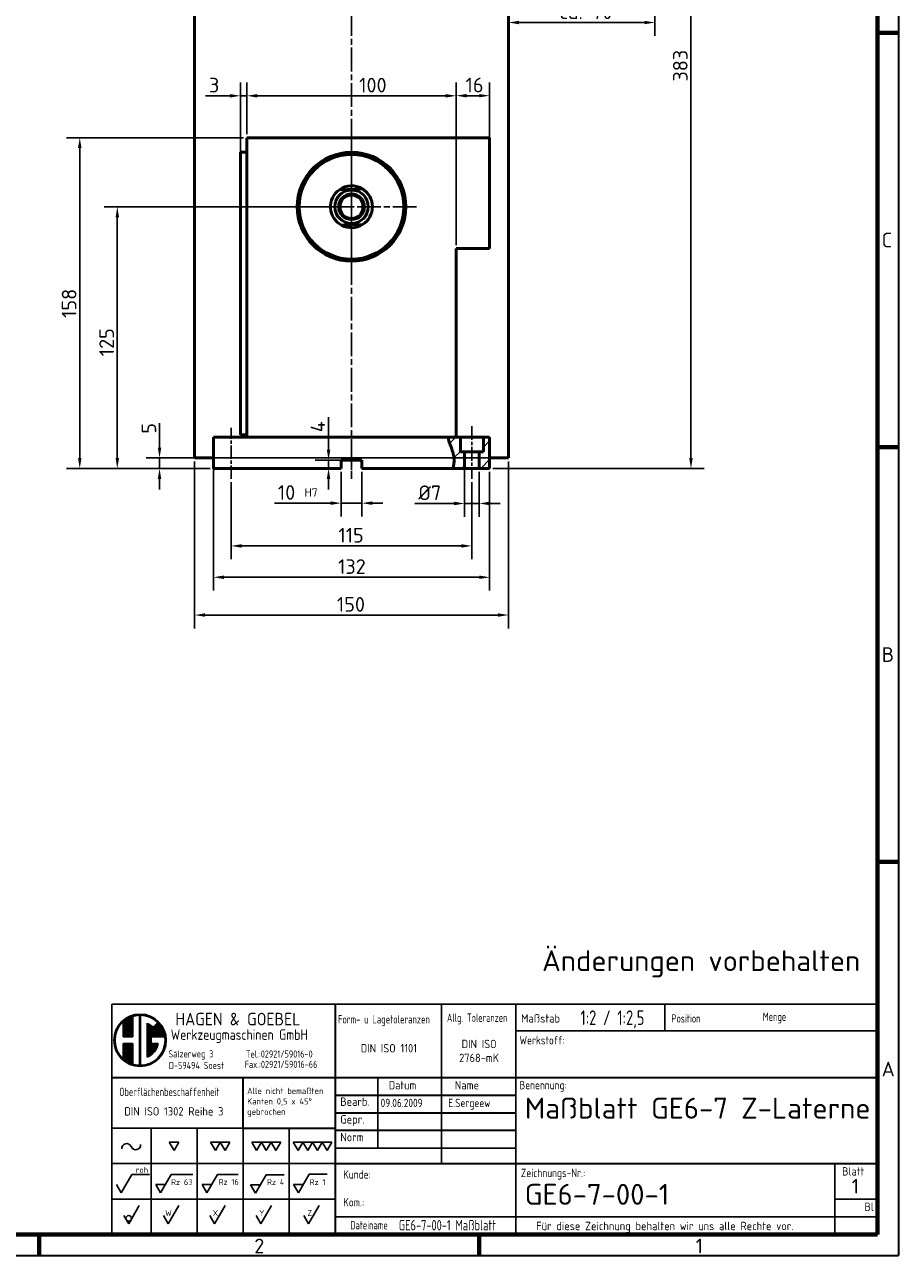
# Model space of a CAD drawing. Header units: millimetres. Extents: x 10 to 1672, y 10 to 1179.
# Tile 3 of 4: x 1254 to 1672, y 10 to 598. Entities that reach past the tile are written whole.
import ezdxf
from ezdxf.enums import TextEntityAlignment as Align

# ---------------------------------------------------------------- set-up
doc = ezdxf.new("R2010")
doc.units = ezdxf.units.MM
doc.header["$LTSCALE"] = 2
doc.linetypes.add('CHAIN', pattern=[0.3543, 0.2362, -0.0295, 0.0591, -0.0295])
doc.layers.get('0').update_dxf_attribs({"lineweight": 25})
for name, color, linetype, lineweight in [('AM_BOR', 7, 'Continuous', 50), ('Bemaßung (ISO)', 7, 'Continuous', 25), ('Mittellinie (ISO)', 7, 'Continuous', 25), ('Mittelpunktmarkierung (ISO)', 7, 'Continuous', 25), ('Rahmen (ISO)', 7, 'Continuous', 70), ('Schraffur (ISO)', 7, 'Continuous', 18), ('Sichtbar (ISO)', 7, 'Continuous', 50), ('Symbol (ISO)', 7, 'Continuous', 25), ('Titel (ISO)', 7, 'Continuous', 50)]:
    doc.layers.add(name, color=color, linetype=linetype, lineweight=lineweight)
doc.styles.add('ACDINTS_30', font='isocp.shx')
doc.styles.add('ACDINTS_31', font='isocp.shx')
doc.styles.add('ACDINTS_32', font='isocp.shx')
doc.styles.add('ACDINTS_33', font='isocp.shx')
doc.styles.add('ACDINTS_34', font='isocp.shx')
doc.styles.add('ACDINTS_35', font='isocp.shx')
doc.styles.add('ACDINTS_40', font='isocp.shx')
doc.styles.add('ACDINTS_41', font='isocp.shx')
doc.styles.add('Notiztext (DIN)', font='isocpeur.ttf')
doc.styles.get("Standard").update_dxf_attribs({"font": 'ISOCP.shx'})
doc.styles.add('TextStyle32', font='isocp.shx')
doc.styles.add('TextStyle51', font='isocp.shx', dxfattribs={"width": 0.8})
doc.styles.add('TextStyle52', font='isocp.shx', dxfattribs={"width": 0.8})
doc.styles.add('TextStyle53', font='isocp.shx')
doc.styles.add('TextStyle54', font='isocp.shx')
doc.styles.add('TextStyle55', font='isocp.shx', dxfattribs={"width": 0.8})
doc.styles.add('TextStyle56', font='isocp.shx', dxfattribs={"width": 0.8})
doc.styles.add('TextStyle59', font='isocp.shx', dxfattribs={"width": 0.8})
doc.styles.add('TextStyle60', font='isocp.shx', dxfattribs={"width": 0.8})
doc.styles.add('TextStyle61', font='isocp.shx', dxfattribs={"width": 0.8})
doc.styles.add('TextStyle62', font='isocp.shx')
doc.styles.add('TextStyle63', font='isocp.shx')
doc.styles.add('TextStyle64', font='isocp.shx', dxfattribs={"width": 0.8})
doc.styles.add('TextStyle65', font='isocp.shx', dxfattribs={"width": 0.8})
doc.dimstyles.new('Standard (DIN)', dxfattribs={"dimscale": 2, "dimtxt": 3.5, "dimasz": 2.5, "dimexe": 3.175, "dimexo": 0.8, "dimgap": 0.8, "dimtad": 1, "dimdec": 3, "dimrnd": 1e-08, "dimtxsty": 'Notiztext (DIN)', "dimcen": 0.09, "dimdle": 10, "dimclrd": 256, "dimclre": 256, "dimclrt": 256, "dimazin": 2, "dimtfac": 0.571429, "dimtdec": 3, "dimtmove": 0, "dimatfit": 3, "dimfxl": 1, "dimtolj": 1, "dimlwd": -1, "dimlwe": -1, "dimarcsym": 0})

# ---------------------------------------------------------------- blocks, each defined once
blk = doc.blocks.new('Ränder Hagen+Goebel Rahmen')
at = {"layer": 'Rahmen (ISO)', "linetype": 'Continuous', "lineweight": 35}
for p in [(836, 589), (5, 5)]:
    blk.add_line(p, (836, 5), dxfattribs=at)
at = {"layer": 'Rahmen (ISO)'}
for p, q in [((831, 584), (831, 10)), ((831, 297), (836, 297)), ((831, 198), (836, 198)), ((831, 99), (836, 99)), ((10, 10), (831, 10)), ((630.75, 10), (630.75, 5)), ((735.875, 10), (735.875, 5))]:
    blk.add_line(p, q, dxfattribs=at)
at = {"layer": 'Symbol (ISO)', "char_height": 3.5, "style": 'Notiztext (DIN)'}
for s, insert, attachment_point in [('C', (832, 247.5), 4), ('B', (832, 148.5), 4), ('A', (832, 49.5), 4), ('2', (683.312, 9), 2), ('1', (788.437, 9), 2)]:
    blk.add_mtext(s, dxfattribs=dict(at, insert=insert, attachment_point=attachment_point))
blk = doc.blocks.new('Schriftfelder Hagen+Goebel')
at = {"color": 7}
for p, q in [((294.29, 154.82), (111.41, 154.82)), ((111.41, 154.82), (111.41, 99.83)), ((294.29, 99.83), (294.29, 154.82)), ((111.41, 99.83), (294.29, 99.83))]:
    blk.add_line(p, q, dxfattribs=at)
at = {"color": 7, "linetype": 'Continuous', "lineweight": 25}
for p, q in [((114.07, 150.62), (114.07, 147.01)), ((114.34, 150.85), (114.34, 147.01)), ((114.6, 151.05), (114.6, 147.01)), ((114.87, 151.24), (114.87, 147.01)), ((115.13, 151.4), (115.13, 147.01)), ((115.4, 151.54), (115.4, 147.01)), ((115.67, 151.67), (115.67, 147.01)), ((115.93, 151.78), (115.93, 147.01)), ((116.2, 151.88), (116.2, 147.01)), ((116.39, 151.98), (116.39, 147.01)), ((117.99, 152.46), (117.99, 139.96)), ((118.25, 152.46), (118.25, 139.96)), ((119.85, 150.25), (119.85, 142.17)), ((120.12, 150.12), (120.12, 142.3)), ((120.38, 149.97), (120.38, 142.45)), ((121.23, 149.31), (122.36, 150.44)), ((121.98, 150.07), (121.98, 147.01)), ((122.25, 150.33), (122.25, 147.01)), ((122.51, 150.25), (122.51, 147.01)), ((122.78, 149.97), (122.78, 147.01)), ((114.07, 147.01), (116.39, 147.01)), ((120.65, 149.8), (120.65, 142.62)), ((120.78, 147.01), (124.06, 147.01)), ((120.78, 147.01), (120.78, 145.41)), ((120.92, 149.6), (120.92, 147.01)), ((121.18, 149.36), (121.18, 147.01)), ((121.45, 149.54), (121.45, 147.01)), ((121.71, 149.8), (121.71, 147.01)), ((123.04, 149.62), (123.04, 147.01)), ((123.31, 149.2), (123.31, 147.01)), ((123.58, 148.68), (123.58, 147.01)), ((123.84, 147.97), (123.84, 147.01)), ((114.07, 145.41), (114.07, 141.8)), ((114.07, 145.41), (116.39, 145.41)), ((114.34, 145.41), (114.34, 141.57)), ((114.6, 145.41), (114.6, 141.37)), ((114.87, 145.41), (114.87, 141.18)), ((115.13, 145.41), (115.13, 141.02)), ((115.4, 145.41), (115.4, 140.88)), ((115.67, 145.41), (115.67, 140.75)), ((115.93, 145.41), (115.93, 140.64)), ((116.2, 145.41), (116.2, 140.54)), ((116.39, 145.41), (116.39, 140.44)), ((120.78, 145.41), (122.44, 145.41)), ((120.92, 145.41), (120.92, 142.82)), ((121.18, 145.41), (121.18, 143.06)), ((121.45, 145.41), (121.45, 143.34)), ((121.71, 145.41), (121.71, 143.68)), ((121.98, 145.41), (121.98, 144.11)), ((122.25, 145.41), (122.25, 144.7)), ((111.41, 125.21), (142.75, 125.21)), ((120.75, 125.21), (120.75, 99.83)), ((131.75, 125.21), (131.75, 99.83)), ((142.75, 125.21), (142.75, 99.83)), ((153.75, 125.21), (153.75, 99.83)), ((111.41, 116.75), (164.75, 116.75)), ((111.41, 108.29), (164.75, 108.29))]:
    blk.add_line(p, q, dxfattribs=at)
at = {"color": 7, "linetype": 'Continuous', "lineweight": 35}
blk.add_line((142.75, 125.21), (164.75, 125.21), dxfattribs=at)
for p, q in [((125.1, 121.84), (127.41, 121.84)), ((125.1, 121.84), (126.25, 119.84)), ((126.25, 119.84), (127.41, 121.84)), ((134.94, 121.85), (137.25, 121.85)), ((134.94, 121.85), (136.1, 119.85)), ((136.1, 119.85), (137.25, 121.85)), ((137.25, 121.85), (138.41, 119.85)), ((137.25, 121.85), (139.56, 121.85)), ((138.41, 119.85), (139.56, 121.85)), ((144.79, 121.84), (147.1, 121.84)), ((144.79, 121.84), (145.94, 119.84)), ((145.94, 119.84), (147.1, 121.84)), ((148.25, 119.84), (147.1, 121.84)), ((149.41, 121.84), (147.1, 121.84)), ((149.41, 121.84), (148.25, 119.84)), ((149.41, 121.84), (150.56, 119.84)), ((149.41, 121.84), (151.72, 121.84)), ((150.56, 119.84), (151.72, 121.84)), ((154.73, 121.84), (155.88, 119.84)), ((154.73, 121.84), (157.04, 121.84)), ((155.88, 119.84), (157.04, 121.84)), ((157.04, 121.84), (159.35, 121.84)), ((157.04, 121.84), (158.19, 119.84)), ((158.19, 119.84), (159.35, 121.84)), ((161.66, 121.84), (159.35, 121.84)), ((160.5, 119.84), (159.35, 121.84)), ((161.66, 121.84), (160.5, 119.84)), ((161.66, 121.84), (163.97, 121.84)), ((161.66, 121.84), (162.81, 119.84)), ((162.81, 119.84), (163.97, 121.84)), ((112.45, 111.77), (113.6, 109.77)), ((113.6, 109.77), (116.15, 114.17)), ((116.15, 114.17), (120.35, 114.17)), ((121.85, 111.74), (123.01, 109.74)), ((121.85, 111.74), (124.16, 111.74)), ((123.01, 109.74), (125.55, 114.14)), ((125.55, 114.14), (130.76, 114.14)), ((132.92, 111.74), (134.08, 109.74)), ((132.92, 111.74), (135.23, 111.74)), ((134.08, 109.74), (136.62, 114.14)), ((136.62, 114.14), (141.57, 114.14)), ((144.53, 111.7), (146.84, 111.7)), ((144.53, 111.7), (145.69, 109.7)), ((145.69, 109.7), (148.23, 114.1)), ((148.23, 114.1), (152.55, 114.1)), ((154.81, 111.79), (157.12, 111.79)), ((154.81, 111.79), (155.96, 109.79)), ((155.96, 109.79), (158.5, 114.19)), ((158.5, 114.19), (162.82, 114.19)), ((115.4, 102.33), (117.94, 106.73)), ((124.85, 102.33), (127.39, 106.73)), ((135.92, 102.33), (138.46, 106.73)), ((147.01, 102.33), (149.55, 106.73)), ((158.39, 102.33), (160.93, 106.73)), ((114.25, 104.33), (115.4, 102.33)), ((123.7, 104.33), (124.85, 102.33)), ((134.76, 104.33), (135.92, 102.33)), ((145.85, 104.33), (147.01, 102.33)), ((157.23, 104.33), (158.39, 102.33))]:
    blk.add_line(p, q)
at = {"color": 7, "lineweight": 35}
blk.add_line((164.75, 120.98), (164.75, 99.83), dxfattribs=at)
at = {"color": 7, "linetype": 'Continuous', "lineweight": 25}
for radius in [6.25, 5.99]:
    blk.add_circle((118.12, 146.21), radius, dxfattribs=at)
blk.add_circle((115.4, 103.66), 0.667)
for start, end in [(45, 66.8002), (293.1998, 349.5243)]:
    blk.add_arc((118.12, 146.21), 4.39, start, end, dxfattribs=at)
for centre, start, end in [((114.92, 120.36), 21.9122, 185.4858), ((117.09, 121.23), 201.9122, 5.4858)]:
    blk.add_arc(centre, 1.17, start, end)
at = {"layer": 'AM_BOR', "color": 7, "linetype": 'Continuous', "lineweight": 35}
for p, q in [((164.75, 154.82), (164.75, 120.98)), ((111.41, 137.35), (294.29, 137.35)), ((142.75, 125.21), (142.75, 137.35))]:
    blk.add_line(p, q, dxfattribs=at)
at = {"layer": 'AM_BOR', "color": 7, "linetype": 'Continuous', "lineweight": 25}
for p, q in [((190.15, 154.82), (190.15, 116.75)), ((207.93, 154.82), (207.93, 99.83)), ((243.49, 154.82), (243.49, 148.49)), ((207.93, 148.49), (294.29, 148.49)), ((174.91, 137.35), (174.91, 120.43)), ((164.75, 120.43), (207.93, 120.43)), ((284.13, 116.75), (284.13, 99.83)), ((284.13, 108.29), (294.29, 108.29)), ((164.75, 104.06), (294.29, 104.06))]:
    blk.add_line(p, q, dxfattribs=at)
at = {"layer": 'AM_BOR', "color": 7, "lineweight": 35}
blk.add_line((164.75, 116.75), (294.29, 116.75), dxfattribs=at)
at = {"layer": 'Titel (ISO)', "color": 7, "linetype": 'Continuous', "lineweight": 35}
for p, q in [((164.75, 133.12), (207.93, 133.12)), ((164.75, 128.89), (207.93, 128.89)), ((207.93, 124.66), (164.75, 124.66))]:
    blk.add_line(p, q, dxfattribs=at)
at = {"color": 7}
blk.add_text('HAGEN & GOEBEL', height=3, dxfattribs=at).set_placement((126.55, 149.76))
at = {"color": 7, "width": 0.9}
for s, height, p in [('Werkzeugmaschinen GmbH', 2.5, (125.45, 146.3)), ('Sälzerweg 3', 1.7, (124.88, 142.11)), ('Fax.:02921/59016-66', 1.7, (143.13, 139.6)), ('Tel.:02921/59016-0', 1.7, (143.38, 142.07)), ('D-59494 Soest', 1.7, (124.99, 139.35))]:
    blk.add_text(s, height=height, dxfattribs=at).set_placement(p)
at = {"color": 7, "style": 'ACDINTS_30', "width": 0.8}
blk.add_text('Oberflächenbeschaffenheit', height=2, dxfattribs=at).set_placement((113.16, 132.88))
at = {"color": 7, "style": 'ACDINTS_30'}
for s, p in [('Gepr.', (165.95, 126.31)), ('Norm', (165.95, 122.08))]:
    blk.add_text(s, height=2, dxfattribs=at).set_placement(p)
at = {"color": 7, "char_height": 2, "attachment_point": 1, "line_spacing_factor": 0.332}
for s, insert in [('\\fISOCP|b0|i0;\\W0.90;\\H2.0000;Werkstoff:', (208.77, 147.21)), ('\\fISOCP|b0|i0;\\W0.90;\\H2.0000;Benennung:', (208.76, 136.5)), ('\\fISOCP|b0|i0;\\W0.90;\\H2.0000;Zeichnungs-Nr.:', (209.11, 115.53))]:
    blk.add_mtext(s, dxfattribs=dict(at, insert=insert))
at = {"char_height": 1.4}
for s, insert, attachment_point, style in [('roh', (117.1, 114.56), 7, 'ACDINTS_40'), ('Rz 63', (125.53, 111.62), 7, 'ACDINTS_40'), ('Rz 16', (136.89, 111.67), 7, 'ACDINTS_40'), ('Rz 4', (148.45, 111.63), 7, 'ACDINTS_40'), ('Rz 1', (158.63, 111.62), 7, 'ACDINTS_40'), ('W', (125.69, 104.24), 9, 'ACDINTS_41'), ('X', (136.76, 104.25), 9, 'ACDINTS_41'), ('Y', (147.85, 104.24), 9, 'ACDINTS_41'), ('Z', (159.23, 104.26), 9, 'ACDINTS_41')]:
    blk.add_mtext(s, dxfattribs=dict(at, insert=insert, attachment_point=attachment_point, style=style))
at = {"color": 7, "insert": (166.66, 115.16), "char_height": 2, "width": 31.2179, "attachment_point": 1, "line_spacing_factor": 0.996}
blk.add_mtext('\\fISOCP|b0|i0;\\W0.90;\\H2.0000;Kunde:\\P\\PKom.:', dxfattribs=at)
at = {"layer": 'AM_BOR', "color": 7, "style": 'ACDINTS_30'}
for s, width, p in [('Form- u Lagetoleranzen', 0.75, (165.41, 150.21)), ('Allg. Toleranzen', 0.7, (191.43, 150.6)), ('Position', 0.8, (245.09, 150.43)), ('Menge', 0.8, (266.9, 150.83)), ('Dateiname', 0.8, (168.36, 101.05))]:
    blk.add_text(s, height=2, dxfattribs=dict(at, width=width)).set_placement(p)
for s, p in [('Maßstab', (209.15, 150.43)), ('Bearb.', (165.95, 130.54))]:
    blk.add_text(s, height=2, dxfattribs=at).set_placement(p)
at = {"layer": 'AM_BOR', "color": 7, "style": 'ACDINTS_32', "width": 0.983632}
blk.add_text('Datum', height=2, dxfattribs=at).set_placement((180.84, 134.48), align=Align.CENTER)
at = {"layer": 'AM_BOR', "color": 7, "style": 'ACDINTS_31'}
blk.add_text('Name', height=2, dxfattribs=at).set_placement((199.12, 134.48), align=Align.RIGHT)
at = {"layer": 'AM_BOR', "color": 7, "style": 'ACDINTS_32'}
for s, p in [('Blatt', (288.5, 113.9)), ('Bl', (292.31, 105.44))]:
    blk.add_text(s, height=2, dxfattribs=at).set_placement(p, align=Align.CENTER)
at = {"layer": 'AM_BOR', "color": 7, "line_spacing_factor": 0.996}
for s, insert, char_height, width, attachment_point, style in [('DIN ISO 2768-mK', (199.12, 141), 2, 15.0375, 8, 'ACDINTS_34'), (' \\PAlle nicht bemaßten Kanten 0,5 x 45° gebrochen', (143.71, 137.35), 1.5, 20.5101, 1, 'ACDINTS_35')]:
    blk.add_mtext(s, dxfattribs=dict(at, insert=insert, char_height=char_height, width=width, attachment_point=attachment_point, style=style))
at = {"layer": 'AM_BOR', "color": 7, "char_height": 2, "line_spacing_factor": 0.332}
for s, insert, attachment_point, style in [('DIN ISO 1101', (177.55, 143.3), 8, 'ACDINTS_34'), ('DIN ISO 1302 Reihe 3', (114.36, 130.23), 1, 'ACDINTS_33'), ('Für diese Zeichnung behalten wir uns alle Rechte vor.', (212.76, 102.85), 1, 'ACDINTS_33')]:
    blk.add_mtext(s, dxfattribs=dict(at, insert=insert, attachment_point=attachment_point, style=style))
at = {"layer": 'AM_BOR', "color": 7}
for tag, p, height, style, width in [('Maßstab:', (223.33, 149.84), 3.5, 'TextStyle64', 0.8), ('Positionsnummer', (254.96, 149.95), 3.5, 'TextStyle61', 0.8), ('Menge', (277.56, 149.84), 3.5, 'TextStyle60', 0.8), ('Material', (224.04, 143.99), 3, 'TextStyle52', 0.8), ('Halbzeug_(1.Zeile)', (261.93, 144.06), 3, 'TextStyle56', 0.8), ('Material_(2.Zeile)', (224.02, 139.81), 3, 'TextStyle51', 0.8), ('Halbzeug_(2.Zeile)', (261.93, 139.78), 3, 'TextStyle55', 0.8), ('ERSTELLUNGSDATUM', (175.59, 130.24), 2, 'TextStyle63', 0.9), ('AUTOR', (191.76, 130.24), 2, 'TextStyle62', 0.9), ('KONTROLLDATUM', (175.75, 126.01), 2, 'TextStyle53', 0.9), ('KONTROLLIERT_VON', (192.23, 126.32), 2, 'TextStyle54', 0.9), ('Beschreibung_2', (213.59, 121), 3.5, 'TextStyle59', 0.8), ('DATEINAME', (179.92, 100.78), 2.5, 'TextStyle65', 0.8)]:
    blk.add_attdef(tag, p, '', height=height, dxfattribs=dict(at, style=style, width=width))
at = {"layer": 'AM_BOR', "color": 7, "style": 'TextStyle32'}
blk.add_attdef('Plot-Datum', text='', height=3, dxfattribs=at).set_placement((288.92, 100.24), align=Align.CENTER)
at = {"layer": 'Titel (ISO)', "style": 'Notiztext (DIN)'}
blk.add_attdef('TITEL', text='', height=5, dxfattribs=at).set_placement((210.05, 129.99), align=Align.MIDDLE_LEFT)
at = {"layer": 'Titel (ISO)', "color": 7, "style": 'Notiztext (DIN)'}
blk.add_attdef('BAUTEILNUMMER', text='', height=5, dxfattribs=at).set_placement((210.03, 109.41), align=Align.MIDDLE_LEFT)
at = {"layer": 'Titel (ISO)', "style": 'Notiztext (DIN)'}
blk.add_attdef('Blattnummer', text='', height=3.5, dxfattribs=at).set_placement((290.13, 111.34), align=Align.MIDDLE_CENTER)
blk = doc.blocks.new('*D6')
at = {"layer": 'Bemaßung (ISO)'}
for p, q in [((1405.69, 384.28), (1405.69, 362.96)), ((1415.69, 384.28), (1415.69, 362.96)), ((1400.69, 369.31), (1373.89, 369.31)), ((1415.69, 369.31), (1405.69, 369.31)), ((1420.69, 369.31), (1425.69, 369.31))]:
    blk.add_line(p, q, dxfattribs=at)
for points in [[(1400.69, 370.15), (1400.69, 368.48), (1405.69, 369.31)], [(1420.69, 370.15), (1420.69, 368.48), (1415.69, 369.31)]]:
    blk.add_solid(points, dxfattribs=at)
at = {"layer": 'Defpoints', "color": 0}
for p in [(1405.69, 385.88), (1415.69, 385.88), (1415.69, 369.31)]:
    blk.add_point(p, dxfattribs=at)
at = {"layer": 'Bemaßung (ISO)', "insert": (1375.49, 377.91), "char_height": 7, "attachment_point": 1, "style": 'Notiztext (DIN)'}
blk.add_mtext('\\A1;10 \\fISOCPEUR|b0|i0;\\H4.0000;H7', dxfattribs=at)
blk = doc.blocks.new('*D7')
at = {"layer": 'Bemaßung (ISO)'}
for p, q in [((1344.69, 399.28), (1344.69, 327.56)), ((1476.69, 384.28), (1476.69, 327.56)), ((1349.69, 333.91), (1471.69, 333.91))]:
    blk.add_line(p, q, dxfattribs=at)
for points in [[(1349.69, 334.74), (1349.69, 333.08), (1344.69, 333.91)], [(1471.69, 334.74), (1471.69, 333.08), (1476.69, 333.91)]]:
    blk.add_solid(points, dxfattribs=at)
at = {"layer": 'Defpoints', "color": 0}
for p in [(1344.69, 400.88), (1476.69, 385.88), (1476.69, 333.91)]:
    blk.add_point(p, dxfattribs=at)
at = {"layer": 'Bemaßung (ISO)', "insert": (1404.27, 342.51), "char_height": 7, "attachment_point": 1, "style": 'Notiztext (DIN)'}
blk.add_mtext('\\A1;132', dxfattribs=at)
blk = doc.blocks.new('*D8')
at = {"layer": 'Bemaßung (ISO)'}
for p, q in [((1335.69, 389.28), (1335.69, 309.51)), ((1485.69, 389.28), (1485.69, 309.51)), ((1340.69, 315.86), (1480.69, 315.86))]:
    blk.add_line(p, q, dxfattribs=at)
for points in [[(1340.69, 316.69), (1340.69, 315.02), (1335.69, 315.86)], [(1480.69, 316.69), (1480.69, 315.02), (1485.69, 315.86)]]:
    blk.add_solid(points, dxfattribs=at)
at = {"layer": 'Defpoints', "color": 0}
for p in [(1335.69, 390.88), (1485.69, 390.88), (1485.69, 315.86)]:
    blk.add_point(p, dxfattribs=at)
at = {"layer": 'Bemaßung (ISO)', "insert": (1403.71, 324.46), "char_height": 7, "attachment_point": 1, "style": 'Notiztext (DIN)'}
blk.add_mtext('\\A1;150', dxfattribs=at)
blk = doc.blocks.new('*D9')
at = {"layer": 'Bemaßung (ISO)'}
for p, q in [((1318.95, 395.88), (1318.95, 407.58)), ((1484.09, 390.88), (1312.6, 390.88)), ((1318.95, 385.88), (1318.95, 390.88)), ((1343.09, 385.88), (1312.6, 385.88)), ((1318.95, 380.88), (1318.95, 375.88))]:
    blk.add_line(p, q, dxfattribs=at)
for points in [[(1318.12, 395.88), (1319.79, 395.88), (1318.95, 390.88)], [(1318.12, 380.88), (1319.79, 380.88), (1318.95, 385.88)]]:
    blk.add_solid(points, dxfattribs=at)
at = {"layer": 'Defpoints', "color": 0}
for p in [(1485.69, 390.88), (1318.95, 385.88), (1344.69, 385.88)]:
    blk.add_point(p, dxfattribs=at)
at = {"layer": 'Bemaßung (ISO)', "insert": (1310.35, 402.48), "char_height": 7, "attachment_point": 1, "rotation": 90, "style": 'Notiztext (DIN)'}
blk.add_mtext('\\A1;5', dxfattribs=at)
blk = doc.blocks.new('*D10')
at = {"layer": 'Bemaßung (ISO)'}
for p, q in [((1409.09, 510.88), (1292.43, 510.88)), ((1298.78, 390.88), (1298.78, 505.88)), ((1343.09, 385.88), (1292.43, 385.88))]:
    blk.add_line(p, q, dxfattribs=at)
for points in [[(1297.94, 505.88), (1299.61, 505.88), (1298.78, 510.88)], [(1297.94, 390.88), (1299.61, 390.88), (1298.78, 385.88)]]:
    blk.add_solid(points, dxfattribs=at)
at = {"layer": 'Defpoints', "color": 0}
for p in [(1298.78, 510.88), (1410.69, 510.88), (1344.69, 385.88)]:
    blk.add_point(p, dxfattribs=at)
at = {"layer": 'Bemaßung (ISO)', "insert": (1290.18, 439.49), "char_height": 7, "attachment_point": 1, "rotation": 90, "style": 'Notiztext (DIN)'}
blk.add_mtext('\\A1;125', dxfattribs=at)
blk = doc.blocks.new('*D11')
at = {"layer": 'Bemaßung (ISO)'}
for p, q in [((1360.69, 545.48), (1360.69, 570.23)), ((1460.69, 492.48), (1460.69, 570.23)), ((1365.69, 563.88), (1455.69, 563.88))]:
    blk.add_line(p, q, dxfattribs=at)
for points in [[(1365.69, 564.71), (1365.69, 563.05), (1360.69, 563.88)], [(1455.69, 564.71), (1455.69, 563.05), (1460.69, 563.88)]]:
    blk.add_solid(points, dxfattribs=at)
at = {"layer": 'Defpoints', "color": 0}
for p in [(1460.69, 563.88), (1360.69, 543.88), (1460.69, 490.88)]:
    blk.add_point(p, dxfattribs=at)
at = {"layer": 'Bemaßung (ISO)', "insert": (1414.34, 572.48), "char_height": 7, "attachment_point": 1, "style": 'Notiztext (DIN)'}
blk.add_mtext('\\A1;100', dxfattribs=at)
blk = doc.blocks.new('*D13')
at = {"layer": 'Bemaßung (ISO)'}
for p, q in [((1399.71, 394.88), (1399.71, 410.36)), ((1409.09, 389.88), (1393.36, 389.88)), ((1399.71, 385.88), (1399.71, 389.88)), ((1399.71, 380.88), (1399.71, 375.88))]:
    blk.add_line(p, q, dxfattribs=at)
for points in [[(1398.88, 394.88), (1400.54, 394.88), (1399.71, 389.88)], [(1398.88, 380.88), (1400.54, 380.88), (1399.71, 385.88)]]:
    blk.add_solid(points, dxfattribs=at)
at = {"layer": 'Defpoints', "color": 0}
for p in [(1399.71, 389.88), (1410.69, 389.88), (1344.69, 385.88)]:
    blk.add_point(p, dxfattribs=at)
at = {"layer": 'Bemaßung (ISO)', "insert": (1391.11, 403.16), "char_height": 7, "attachment_point": 1, "rotation": 90, "style": 'Notiztext (DIN)'}
blk.add_mtext('\\A1;4', dxfattribs=at)
blk = doc.blocks.new('*D20')
at = {"layer": 'Bemaßung (ISO)'}
for p, q in [((1460.69, 492.48), (1460.69, 570.28)), ((1476.69, 492.48), (1476.69, 570.28)), ((1471.69, 563.93), (1465.69, 563.93))]:
    blk.add_line(p, q, dxfattribs=at)
for points in [[(1465.69, 564.76), (1465.69, 563.1), (1460.69, 563.93)], [(1471.69, 564.76), (1471.69, 563.1), (1476.69, 563.93)]]:
    blk.add_solid(points, dxfattribs=at)
at = {"layer": 'Defpoints', "color": 0}
for p in [(1460.69, 563.93), (1460.69, 490.88), (1476.69, 490.88)]:
    blk.add_point(p, dxfattribs=at)
at = {"layer": 'Bemaßung (ISO)', "insert": (1465.19, 572.53), "char_height": 7, "attachment_point": 1, "style": 'Notiztext (DIN)'}
blk.add_mtext('\\A1;16', dxfattribs=at)
blk = doc.blocks.new('*D21')
at = {"layer": 'Bemaßung (ISO)'}
for p, q in [((1357.69, 528.48), (1357.69, 570.23)), ((1360.69, 545.48), (1360.69, 570.23)), ((1352.69, 563.88), (1340.99, 563.88)), ((1360.69, 563.88), (1357.69, 563.88)), ((1365.69, 563.88), (1370.69, 563.88))]:
    blk.add_line(p, q, dxfattribs=at)
for points in [[(1352.69, 564.71), (1352.69, 563.05), (1357.69, 563.88)], [(1365.69, 564.71), (1365.69, 563.05), (1360.69, 563.88)]]:
    blk.add_solid(points, dxfattribs=at)
at = {"layer": 'Defpoints', "color": 0}
for p in [(1360.69, 563.88), (1360.69, 543.88), (1357.69, 526.88)]:
    blk.add_point(p, dxfattribs=at)
at = {"layer": 'Bemaßung (ISO)', "insert": (1342.59, 572.48), "char_height": 7, "attachment_point": 1, "style": 'Notiztext (DIN)'}
blk.add_mtext('\\A1;3', dxfattribs=at)
blk = doc.blocks.new('*D22')
at = {"layer": 'Bemaßung (ISO)'}
for p, q in [((1359.09, 543.88), (1274.48, 543.88)), ((1280.83, 390.88), (1280.83, 538.88)), ((1343.09, 385.88), (1274.48, 385.88))]:
    blk.add_line(p, q, dxfattribs=at)
for points in [[(1279.99, 538.88), (1281.66, 538.88), (1280.83, 543.88)], [(1279.99, 390.88), (1281.66, 390.88), (1280.83, 385.88)]]:
    blk.add_solid(points, dxfattribs=at)
at = {"layer": 'Defpoints', "color": 0}
for p in [(1280.83, 543.88), (1360.69, 543.88), (1344.69, 385.88)]:
    blk.add_point(p, dxfattribs=at)
at = {"layer": 'Bemaßung (ISO)', "insert": (1272.23, 457.8), "char_height": 7, "attachment_point": 1, "rotation": 90, "style": 'Notiztext (DIN)'}
blk.add_mtext('\\A1;158', dxfattribs=at)
blk = doc.blocks.new('*D23')
at = {"layer": 'Bemaßung (ISO)'}
for p, q in [((1480.98, 768.88), (1579.23, 768.88)), ((1572.88, 763.88), (1572.88, 390.88)), ((1478.29, 385.88), (1579.23, 385.88))]:
    blk.add_line(p, q, dxfattribs=at)
for points in [[(1572.05, 763.88), (1573.72, 763.88), (1572.88, 768.88)], [(1572.05, 390.88), (1573.72, 390.88), (1572.88, 385.88)]]:
    blk.add_solid(points, dxfattribs=at)
at = {"layer": 'Defpoints', "color": 0}
for p in [(1479.38, 768.88), (1476.69, 385.88), (1572.88, 385.88)]:
    blk.add_point(p, dxfattribs=at)
at = {"layer": 'Bemaßung (ISO)', "insert": (1564.28, 570.69), "char_height": 7, "attachment_point": 1, "rotation": 90, "style": 'Notiztext (DIN)'}
blk.add_mtext('\\A1;383', dxfattribs=at)
blk = doc.blocks.new('*D24')
at = {"layer": 'Bemaßung (ISO)'}
for p, q in [((1555.69, 617.28), (1555.69, 592.53)), ((1490.69, 598.88), (1550.69, 598.88))]:
    blk.add_line(p, q, dxfattribs=at)
for points in [[(1490.69, 599.71), (1490.69, 598.05), (1485.69, 598.88)], [(1550.69, 599.71), (1550.69, 598.05), (1555.69, 598.88)]]:
    blk.add_solid(points, dxfattribs=at)
at = {"layer": 'Defpoints', "color": 0}
for p in [(1485.69, 768.88), (1555.69, 618.88), (1555.69, 598.88)]:
    blk.add_point(p, dxfattribs=at)
at = {"layer": 'Bemaßung (ISO)', "insert": (1510.05, 607.49), "char_height": 7, "attachment_point": 1, "style": 'Notiztext (DIN)'}
blk.add_mtext('\\A1;ca. 70', dxfattribs=at)
blk = doc.blocks.new('*D25')
at = {"layer": 'Bemaßung (ISO)'}
for p, q in [((1353.19, 379.28), (1353.19, 342.53)), ((1468.19, 379.28), (1468.19, 342.53)), ((1358.19, 348.88), (1463.19, 348.88))]:
    blk.add_line(p, q, dxfattribs=at)
for points in [[(1358.19, 349.71), (1358.19, 348.05), (1353.19, 348.88)], [(1463.19, 349.71), (1463.19, 348.05), (1468.19, 348.88)]]:
    blk.add_solid(points, dxfattribs=at)
at = {"layer": 'Defpoints', "color": 0}
for p in [(1353.19, 380.88), (1468.19, 380.88), (1468.19, 348.88)]:
    blk.add_point(p, dxfattribs=at)
at = {"layer": 'Bemaßung (ISO)', "insert": (1404.41, 357.48), "char_height": 7, "attachment_point": 1, "style": 'Notiztext (DIN)'}
blk.add_mtext('\\A1;115', dxfattribs=at)
blk = doc.blocks.new('*D30')
at = {"layer": 'Bemaßung (ISO)'}
for p, q in [((1464.69, 392.28), (1464.69, 362.79)), ((1471.69, 384.28), (1471.69, 362.79)), ((1459.69, 369.14), (1440.99, 369.14)), ((1471.69, 369.14), (1464.69, 369.14)), ((1476.69, 369.14), (1481.69, 369.14))]:
    blk.add_line(p, q, dxfattribs=at)
for points in [[(1459.69, 369.98), (1459.69, 368.31), (1464.69, 369.14)], [(1476.69, 369.98), (1476.69, 368.31), (1471.69, 369.14)]]:
    blk.add_solid(points, dxfattribs=at)
at = {"layer": 'Defpoints', "color": 0}
for p in [(1464.69, 393.88), (1471.69, 385.88), (1471.69, 369.14)]:
    blk.add_point(p, dxfattribs=at)
at = {"layer": 'Bemaßung (ISO)', "insert": (1442.59, 377.74), "char_height": 7, "attachment_point": 1, "style": 'Notiztext (DIN)'}
blk.add_mtext('\\A1;Ø7', dxfattribs=at)

msp = doc.modelspace()

# ---------------------------------------------------------------- hatches: boundary and pattern name
at = {"layer": 'Schraffur (ISO)'}
h = msp.add_hatch(dxfattribs=at)
h.set_pattern_fill('ANSI31', color=256, scale=50.8, style=0)
h.set_pattern_definition([(45, (0, 0), (-4.490128, 4.490128), [])])
edge = h.paths.add_edge_path()
edge.add_line((1456.6529, 400.8805), (1460.6898, 400.8805))
edge.add_line((1460.6898, 400.8805), (1462.6898, 400.8805))
edge.add_line((1462.6898, 400.8805), (1462.6898, 393.8805))
edge.add_line((1462.6898, 393.8805), (1464.6898, 393.8805))
edge.add_line((1464.6898, 393.8805), (1464.6898, 385.8805))
edge.add_line((1464.6898, 385.8805), (1459.1122, 385.8805))
edge.add_spline(control_points=[(1459.1122, 385.8805), (1459.4758, 387.1598), (1459.8278, 388.6828), (1459.4306, 392.6739), (1458.8431, 394.5296), (1457.5926, 398.0193), (1456.9758, 399.5651), (1456.6529, 400.8805)], knot_values=[0.0509121, 0.0509121, 0.0509121, 0.0509121, 0.43235755, 0.43235755, 0.77369585, 0.77369585, 1.08093337, 1.08093337, 1.08093337, 1.08093337], degree=3, periodic=0)
h.paths.add_polyline_path([(1471.6898, 393.8805), (1473.6898, 393.8805), (1473.6898, 400.8805), (1476.6898, 400.8805), (1476.6898, 385.8805), (1471.6898, 385.8805)])

# ---------------------------------------------------------------- linework, layer by layer
at = {"layer": 'Mittellinie (ISO)', "linetype": 'CHAIN', "ltscale": 23.990969}
msp.add_line((1410.6898, 773.8805), (1410.6898, 385.8805), dxfattribs=at)
at = {"layer": 'Mittellinie (ISO)', "linetype": 'CHAIN', "ltscale": 14.028205}
msp.add_line((1468.1898, 406.1292), (1468.1898, 380.8805), dxfattribs=at)
at = {"layer": 'Mittellinie (ISO)', "linetype": 'CHAIN', "ltscale": 13.557996}
msp.add_line((1353.1898, 380.8805), (1353.1898, 405.2829), dxfattribs=at)
at = {"layer": 'Mittellinie (ISO)', "linetype": 'CHAIN', "ltscale": 7.778352}
msp.add_line((1410.6898, 380.8805), (1410.6898, 394.8805), dxfattribs=at)
at = {"layer": 'Mittelpunktmarkierung (ISO)', "linetype": 'CHAIN', "ltscale": 23.990969}
for p, q in [((1410.6898, 541.8805), (1410.6898, 479.8805)), ((1441.6898, 510.8805), (1379.6898, 510.8805))]:
    msp.add_line(p, q, dxfattribs=at)
at = {"layer": 'Sichtbar (ISO)'}
for p, q in [((1335.6898, 390.8805), (1335.6898, 768.8805)), ((1485.6898, 768.8805), (1485.6898, 390.8805)), ((1360.6898, 543.8805), (1360.6898, 400.8805)), ((1476.6898, 543.8805), (1360.6898, 543.8805)), ((1476.6898, 490.8805), (1476.6898, 543.8805)), ((1360.6898, 536.8805), (1357.6898, 536.8805)), ((1357.6898, 526.8805), (1357.6898, 536.8805)), ((1357.6898, 526.8805), (1357.6898, 435.5104)), ((1415.9059, 519.4123), (1404.902, 519.0353)), ((1405.9743, 502.0621), (1415.9978, 502.4055)), ((1460.6898, 400.8805), (1460.6898, 490.8805)), ((1460.6898, 490.8805), (1476.6898, 490.8805)), ((1357.6898, 426.8501), (1357.6898, 435.5104)), ((1357.6898, 426.8501), (1357.6898, 403.2202)), ((1344.6898, 400.8805), (1456.6529, 400.8805)), ((1344.6898, 400.8805), (1344.6898, 385.8805)), ((1357.6898, 401.8805), (1357.6898, 403.2202)), ((1360.6898, 401.8805), (1357.6898, 401.8805)), ((1456.6529, 400.8805), (1460.6898, 400.8805)), ((1460.6898, 400.8805), (1462.6898, 400.8805)), ((1462.6898, 400.8805), (1462.6898, 393.8805)), ((1462.6898, 400.8805), (1473.6898, 400.8805)), ((1473.6898, 400.8805), (1476.6898, 400.8805)), ((1473.6898, 393.8805), (1473.6898, 400.8805)), ((1476.6898, 400.8805), (1476.6898, 385.8805)), ((1462.6898, 393.8805), (1464.6898, 393.8805)), ((1464.6898, 393.8805), (1464.6898, 385.8805)), ((1471.6898, 393.8805), (1464.6898, 393.8805)), ((1471.6898, 393.8805), (1473.6898, 393.8805)), ((1471.6898, 385.8805), (1471.6898, 393.8805)), ((1344.6898, 390.8805), (1335.6898, 390.8805)), ((1405.6898, 389.8805), (1415.6898, 389.8805)), ((1405.6898, 385.8805), (1405.6898, 389.8805)), ((1415.6898, 389.8805), (1415.6898, 385.8805)), ((1485.6898, 390.8805), (1476.6898, 390.8805)), ((1344.6898, 385.8805), (1405.6898, 385.8805)), ((1415.6898, 385.8805), (1459.1122, 385.8805)), ((1464.6898, 385.8805), (1459.1122, 385.8805)), ((1471.6898, 385.8805), (1464.6898, 385.8805)), ((1476.6898, 385.8805), (1471.6898, 385.8805))]:
    msp.add_line(p, q, dxfattribs=at)
at = {"layer": 'Sichtbar (ISO)', "flags": 128}
msp.add_lwpolyline([(1459.1122, 385.8805), (1459.2337, 386.322), (1459.3496, 386.785), (1459.4553, 387.2723), (1459.5459, 387.7868), (1459.6169, 388.3314), (1459.6635, 388.9091), (1459.681, 389.5226), (1459.6647, 390.175), (1459.61, 390.8688), (1459.5169, 391.5781), (1459.3903, 392.2848), (1459.234, 392.9889), (1459.052, 393.6907), (1458.8483, 394.3902), (1458.6266, 395.0875), (1458.3911, 395.7828), (1458.1456, 396.4761), (1457.8968, 397.16), (1457.6512, 397.8291), (1457.4139, 398.4812), (1457.1903, 399.1145), (1456.9854, 399.7268), (1456.8046, 400.3161), (1456.6529, 400.8805)], dxfattribs=at)
at = {"layer": 'Sichtbar (ISO)'}
for radius in [26, 25, 8, 6.1195, 5.571]:
    msp.add_circle((1410.6898, 510.8805), radius, dxfattribs=at)
for start, end in [(125.3646937, 241.8650044), (58.5600108, 125.3646937), (302.0597002, 58.5600108), (241.8650044, 302.0597002)]:
    msp.add_arc((1410.6898, 510.8805), 10, start, end, dxfattribs=at)

# ---------------------------------------------------------------- block references
at = {"xscale": 2, "yscale": 2, "zscale": 2}
msp.add_blockref('Ränder Hagen+Goebel Rahmen', (0, 0), dxfattribs=at)
msp.add_blockref('Schriftfelder Hagen+Goebel', (1073.4132, -179.6567), dxfattribs=at).add_auto_attribs({'Blattnummer': '1 ', 'TITEL': 'Maßblatt GE6-7 Z-Laterne', 'BAUTEILNUMMER': 'GE6-7-00-1 ', 'AUTOR': 'E.Sergeew', 'ERSTELLUNGSDATUM': '09.06.2009', 'Maßstab:': '1:2 / 1:2,5', 'DATEINAME': 'GE6-7-00-1 Maßblatt'})

# ---------------------------------------------------------------- texts
at = {"layer": 'Symbol (ISO)', "insert": (1501.7088, 155.7695), "char_height": 10, "width": 208.825625, "attachment_point": 1, "style": 'Notiztext (DIN)'}
msp.add_mtext('{\\fISOCPEUR|b0|i0;\\H10.0000;Änderungen vorbehalten}', dxfattribs=at)

# ---------------------------------------------------------------- dimensions: what is measured, and where the dimension line sits
at = {"layer": 'Bemaßung (ISO)'}
for base, p1, p2, angle, override, picture, middle in [((1572.8848, 385.8805), (1479.3789, 768.8805), (1476.6898, 385.8805), 90, {"dimdec": 3, "dimtp": 0, "dimtm": 0, "dimtdec": 3, "dimatfit": 2}, '*D23', (1572.8848, 577.3376)), ((1360.6898, 563.8805), (1357.6898, 526.8805), (1360.6898, 543.8805), 180, {"dimdec": 3, "dimtp": 0, "dimtm": 0, "dimtdec": 3, "dimatfit": 2}, '*D21', (1344.3398, 563.8805)), ((1460.6898, 563.8805), (1360.6898, 543.8805), (1460.6898, 490.8805), 180, {"dimdec": 3, "dimtp": 0, "dimtm": 0, "dimtdec": 3, "dimatfit": 2}, '*D11', (1420.2865, 563.8805)), ((1460.6898, 563.9293), (1476.6898, 490.8805), (1460.6898, 490.8805), 180, {"dimdec": 3, "dimtp": 0, "dimtm": 0, "dimtdec": 3, "dimatfit": 2}, '*D20', (1468.6881, 563.9293)), ((1280.827, 543.8805), (1344.6898, 385.8805), (1360.6898, 543.8805), 90, {"dimdec": 3, "dimtp": 0, "dimtm": 0, "dimtdec": 3, "dimatfit": 2}, '*D22', (1280.827, 463.753)), ((1298.7772, 510.8805), (1344.6898, 385.8805), (1410.6898, 510.8805), 90, {"dimdec": 3, "dimtp": 0, "dimtm": 0, "dimtdec": 3, "dimatfit": 2}, '*D10', (1298.7772, 445.4374)), ((1318.9542, 385.8805), (1485.6898, 390.8805), (1344.6898, 385.8805), 90, {"dimdec": 3, "dimtp": 0, "dimtm": 0, "dimtdec": 3, "dimatfit": 2}, '*D9', (1318.9542, 404.2305)), ((1399.7109, 389.8805), (1344.6898, 385.8805), (1410.6898, 389.8805), 90, {"dimdec": 3, "dimse1": 1, "dimtp": 0, "dimtm": 0, "dimtdec": 3, "dimatfit": 2}, '*D13', (1399.7109, 405.9577)), ((1476.6898, 333.9114), (1344.6898, 400.8805), (1476.6898, 385.8805), 180, {"dimdec": 3, "dimtp": 0, "dimtm": 0, "dimtdec": 3, "dimatfit": 2}, '*D7', (1410.2228, 333.9114)), ((1485.6898, 315.8569), (1335.6898, 390.8805), (1485.6898, 390.8805), 180, {"dimdec": 3, "dimtp": 0, "dimtm": 0, "dimtdec": 3, "dimatfit": 2}, '*D8', (1409.6586, 315.8569)), ((1468.1898, 348.8805), (1353.1898, 380.8805), (1468.1898, 380.8805), 180, {"dimdec": 3, "dimtp": 0, "dimtm": 0, "dimtdec": 3, "dimatfit": 2}, '*D25', (1409.6586, 348.8805))]:
    dim = msp.add_linear_dim(base=base, p1=p1, p2=p2, angle=angle, dimstyle='Standard (DIN)', override=override, dxfattribs=at)
    dim.commit()
    dim.dimension.update_dxf_attribs({"geometry": picture, "text_midpoint": middle, "dimtype": 160})
for base, p1, p2, text, override, picture, middle in [((1555.6898, 598.8805), (1485.6898, 768.8805), (1555.6898, 618.8805), 'ca. <>', {"dimdec": 3, "dimse1": 1, "dimtp": 0, "dimtm": 0, "dimtdec": 3, "dimatfit": 2}, '*D24', (1521.9521, 598.8805)), ((1471.6898, 369.1441), (1464.6898, 393.8805), (1471.6898, 385.8805), 'Ø<>', {"dimdec": 3, "dimtp": 0, "dimtm": 0, "dimtdec": 3, "dimatfit": 2}, '*D30', (1447.8398, 369.1441)), ((1415.6898, 369.3145), (1405.6898, 385.8805), (1415.6898, 385.8805), '<> \\fISOCPEUR|b0|i0;\\H4.0000;H7', {"dimdec": 3, "dimtp": 0, "dimtm": 0, "dimtdec": 3, "dimatfit": 2}, '*D6', (1384.7898, 369.3145))]:
    dim = msp.add_linear_dim(base=base, p1=p1, p2=p2, angle=180, text=text, dimstyle='Standard (DIN)', override=override, dxfattribs=at)
    dim.commit()
    dim.dimension.update_dxf_attribs({"geometry": picture, "text_midpoint": middle, "dimtype": 160})

doc.saveas('drawing.dxf')
